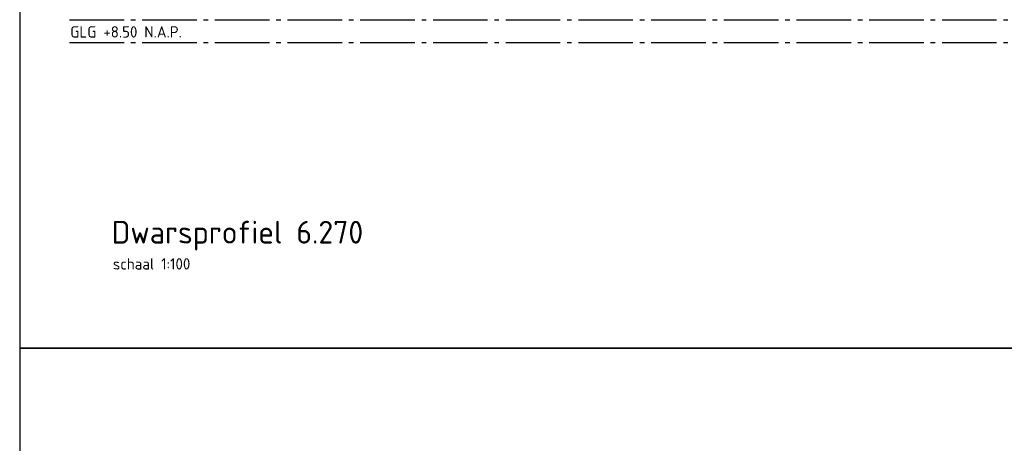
# Model space of a CAD drawing. Header units: metres. Extents: x 180716 to 180809, y 418548 to 418668.
# Tile 36 of 148: x 180763 to 180785, y 418566 to 418575. Entities that reach past the tile are written whole.
import ezdxf

# ---------------------------------------------------------------- set-up
doc = ezdxf.new("R2010")
doc.units = ezdxf.units.M
doc.linetypes.add('AL-NAP_LIJN', pattern=[15.25, 12, -1.5, 0.25, -1.5])
for name, color, linetype, lineweight in [('N-WE-WH-WATERPEIL_WINTERPEIL-GD', 150, 'AL-NAP_LIJN', 25), ('N-WE-WH-WATERPEIL_ZOMERPEIL-GD', 150, 'AL-NAP_LIJN', 25), ('X-XX-AL-AANKLEDING-T25', 7, 'Continuous', 25), ('X-XX-AL-AANKLEDING-T50', 7, 'Continuous', 30), ('X-XX-AL-PRINCIPEPROFIEL-T25', 6, 'Continuous', 25)]:
    doc.layers.add(name, color=color, linetype=linetype, lineweight=lineweight)
doc.layers.add('X-XX-AL-HULPLIJN-GD', color=155, linetype='Continuous', lineweight=25, plot=False)
doc.styles.add('NLCS-ISO-M100-T25', font='NLCS-ISO.ttf', dxfattribs={"height": 0.25})
doc.styles.add('NLCS-ISO-M100-T50', font='NLCS-ISO.ttf', dxfattribs={"height": 0.5})

msp = doc.modelspace()

# ---------------------------------------------------------------- linework, layer by layer
at = {"layer": 'N-WE-WH-WATERPEIL_WINTERPEIL-GD', "ltscale": 0.1, "flags": 128}
msp.add_lwpolyline([(180764.08, 418574.385), (180797.215, 418574.385)], dxfattribs=at)
at = {"layer": 'N-WE-WH-WATERPEIL_ZOMERPEIL-GD', "ltscale": 0.1, "flags": 128}
msp.add_lwpolyline([(180764.08, 418574.885), (180797.215, 418574.885)], dxfattribs=at)
at = {"layer": 'X-XX-AL-HULPLIJN-GD', "flags": 128}
for points in [[(180802.985, 418587.659), (180762.985, 418587.659), (180762.985, 418567.659), (180802.985, 418567.659)], [(180802.985, 418567.659), (180762.985, 418567.659), (180762.985, 418547.659), (180802.985, 418547.659)]]:
    msp.add_lwpolyline(points, close=True, dxfattribs=at)

# ---------------------------------------------------------------- texts
at = {"layer": 'X-XX-AL-AANKLEDING-T25', "style": 'NLCS-ISO-M100-T25'}
msp.add_text('schaal 1:100', height=0.25, dxfattribs=at).set_placement((180765.035, 418569.391))
at = {"layer": 'X-XX-AL-AANKLEDING-T50', "style": 'NLCS-ISO-M100-T50'}
msp.add_text('Dwarsprofiel 6.270', height=0.5, dxfattribs=at).set_placement((180765.008, 418569.962))
at = {"layer": 'X-XX-AL-PRINCIPEPROFIEL-T25', "insert": (180764.097, 418574.743), "char_height": 0.25, "width": 3.9656, "attachment_point": 1, "rotation": 0, "style": 'NLCS-ISO-M100-T25'}
msp.add_mtext('GLG +8.50 N.A.P.', dxfattribs=at)

doc.saveas('drawing.dxf')
